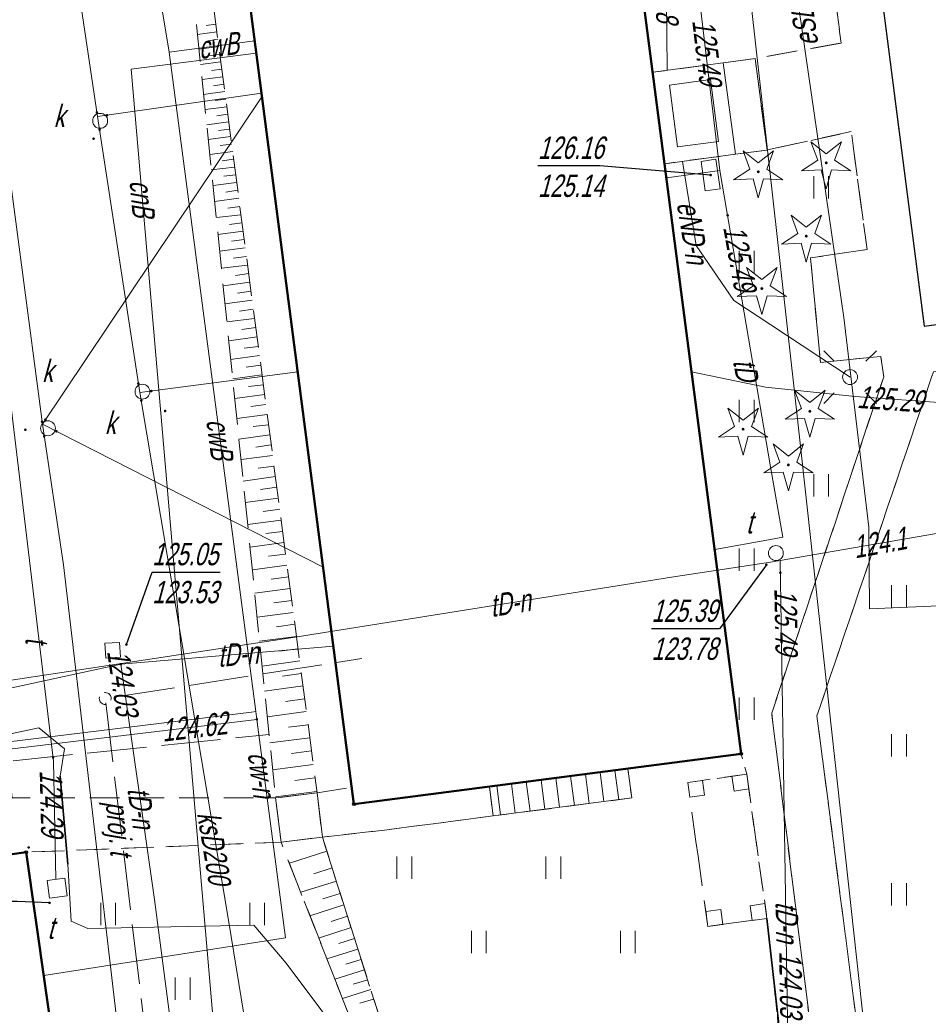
# Model space of a CAD drawing. Extents: x 7463256 to 7464485, y 5957341 to 5958260.
# Tile 28 of 256: x 7463407 to 7463438, y 5957453 to 5957486. Entities that reach past the tile are written whole.
import ezdxf
from ezdxf.enums import TextEntityAlignment as Align

# ---------------------------------------------------------------- set-up
doc = ezdxf.new("R2010")
doc.units = 0
doc.header["$MEASUREMENT"] = 0
for name, pattern in [('1.5_0.5', [2, 1.5, -0.5]), ('ib10_500', [1, 0.5, -0.5]), ('mz1.0_0.5', [1.5, 1, -0.5]), ('mz1.25_0.5', [1.75, 1.25, -0.5]), ('mz2.0_0.5', [2.5, 2, -0.5])]:
    doc.linetypes.add(name, pattern=pattern)
doc.layers.get('0').update_dxf_attribs({"color": 2, "linetype": 'CONTINUOUS', "lineweight": 5})
for name, color, linetype in [('000 Inne (niezydentyfikowane)', 7, 'CONTINUOUS'), ('312-Budynek (powierzchnia)', 7, 'CONTINUOUS'), ('352-schody (powierzchnia)', 7, 'CONTINUOUS'), ('chodnik (powierzchnia)', 7, 'CONTINUOUS'), ('drzewo iglaste (punkt)', 7, 'CONTINUOUS'), ('jezdnia (powierzchnia)', 7, 'CONTINUOUS'), ('kanalizacja kablowa (sieć telekomunikacyjna) (linia)', 7, 'CONTINUOUS'), ('krawężnik (linia)', 7, 'CONTINUOUS'), ('latarnia na słupie lub maszcie (punkt)', 7, 'CONTINUOUS'), ('ogrodzenie trwałe (linia)', 7, 'CONTINUOUS'), ('przewód ciepłowniczy (linia)', 7, 'CONTINUOUS'), ('przewód ciepłowniczy (linia)-Atr1', 7, 'CONTINUOUS'), ('przewód ciepłowniczy - projektowany lub w budowie (linia) - ob. projektowany', 7, 'CONTINUOUS'), ('przewód elektroenergetyczny (linia)', 7, 'CONTINUOUS'), ('przewód elektroenergetyczny (linia)-Atr1', 7, 'CONTINUOUS'), ('przewód kanalizacyjny (linia)', 7, 'CONTINUOUS'), ('przewód kanalizacyjny (linia)-Atr1', 7, 'CONTINUOUS'), ('przewód telekomunikacyjny (linia)', 7, 'CONTINUOUS'), ('przewód telekomunikacyjny (linia)-Atr1', 7, 'CONTINUOUS'), ('przewód telekomunikacyjny - projektowany lub w budowie (linia) - ob. projektowany', 7, 'CONTINUOUS'), ('przewód telekomunikacyjny - projektowany lub w budowie (linia) - ob. projektowany-Atr1', 7, 'CONTINUOUS'), ('Punkt budynku', 7, 'CONTINUOUS'), ('punkt o określonej wysokości (sieć ciepłownicza)', 7, 'CONTINUOUS'), ('punkt o określonej wysokości (sieć ciepłownicza)-Atr2', 7, 'CONTINUOUS'), ('punkt o określonej wysokości (sieć elektroenergetyczna)-Atr2', 7, 'CONTINUOUS'), ('punkt o określonej wysokości (sieć kanalizacyjna)', 7, 'CONTINUOUS'), ('punkt o określonej wysokości (sieć telekomunikacyjna)', 7, 'CONTINUOUS'), ('punkt o określonej wysokości (sieć telekomunikacyjna)-Atr2', 7, 'CONTINUOUS'), ('punkt o określonej wysokości (sieć telekomunikacyjna)-Atr3', 7, 'CONTINUOUS'), ('punkt wysokościowy sztuczny', 7, 'CONTINUOUS'), ('rura ochronna - przewód elektroenergetyczny (linia)', 7, 'CONTINUOUS'), ('schody w ciągu komunikacyjnym', 7, 'CONTINUOUS'), ('skarpa nieumocniona (powierzchnia)', 7, 'CONTINUOUS'), ('studzienka - przewód telekomunikacyjny (powierzchnia)', 7, 'CONTINUOUS'), ('studzienka - przewód telekomunikacyjny (powierzchnia)-Atr17', 7, 'CONTINUOUS'), ('studzienka kwadratowa - przewód telekomunikacyjny (punkt)', 7, 'CONTINUOUS'), ('studzienka okrągła - przewód kanalizacyjny (punkt)', 7, 'CONTINUOUS'), ('studzienka okrągła - przewód kanalizacyjny (punkt)-Atr17', 7, 'CONTINUOUS'), ('studzienka prostokątna - przewód telekomunikacyjny (punkt)', 7, 'CONTINUOUS'), ('słup (punkt)', 7, 'CONTINUOUS'), ('taras (powierzchnia)', 7, 'CONTINUOUS'), ('trawnik (powierzchnia)', 7, 'CONTINUOUS'), ('trawnik (powierzchnia) - symbol', 7, 'CONTINUOUS'), ('urządzenie techniczne projektowane lub w budowie (sieć telekomunikacyjna) - punkt - ob. projektowany', 7, 'CONTINUOUS'), ('wiata (powierzchnia)', 7, 'CONTINUOUS'), ('wiata (powierzchnia) - symbol', 7, 'CONTINUOUS'), ('właz okrągły - siec telekomunikacyjna (punkt)', 7, 'CONTINUOUS'), ('właz okrągły - siec telekomunikacyjna (punkt)-Atr17', 7, 'CONTINUOUS')]:
    doc.layers.add(name, color=color, linetype=linetype)
doc.styles.get("Standard").update_dxf_attribs({"font": 'txt', "width": 0.75})
doc.linetypes.add('902-500', pattern='A,3.75,0,[1,ksztalty.shx,S=0.5,R=0,X=0,Y=0],3.75', length=7.5)

# ---------------------------------------------------------------- blocks, each defined once
blk = doc.blocks.new('PW01')
at = {"linetype": 'Continuous', "lineweight": 13}
h = blk.add_hatch(color=0, dxfattribs=at)
edge = h.paths.add_edge_path()
edge.add_arc((0, 0), 0.045, 0, 360)
blk = doc.blocks.new('PW02')
at = {"linetype": 'Continuous', "lineweight": 13}
h = blk.add_hatch(color=0, dxfattribs=at)
edge = h.paths.add_edge_path()
edge.add_arc((0, 0), 0.045, 0, 360)
blk = doc.blocks.new('US15')
at = {"color": 0, "linetype": 'Continuous', "lineweight": 13}
blk.add_circle((0, 0), 0.25, dxfattribs=at)
blk = doc.blocks.new('US15A')
at = {"color": 0, "linetype": 'Continuous', "lineweight": 0}
blk.add_lwpolyline([(-0.25, -0.25), (0.25, -0.25), (0.25, 0.25), (-0.25, 0.25)], close=True, dxfattribs=at)
blk = doc.blocks.new('US15B')
at = {"color": 0, "linetype": 'Continuous', "lineweight": 0}
blk.add_lwpolyline([(-0.5, -0.25), (0.5, -0.25), (0.5, 0.25), (-0.5, 0.25)], close=True, dxfattribs=at)
blk = doc.blocks.new('OP011')
at = {"linetype": 'Continuous', "lineweight": 13}
h = blk.add_hatch(color=0, dxfattribs=at)
edge = h.paths.add_edge_path()
edge.add_arc((0, 0), 0.05, 0, 360)
at = {"color": 0, "linetype": 'Continuous', "lineweight": 13}
for p, q in [((-0.283, 0.093), (-0.512, 0.706)), ((-0.512, 0.706), (0, 0.299)), ((0, 0.299), (0.512, 0.706)), ((0.512, 0.706), (0.283, 0.093)), ((-0.828, -0.268), (-0.283, 0.093)), ((0.283, 0.093), (0.828, -0.268)), ((-0.175, -0.24), (-0.828, -0.268)), ((0, -0.87), (-0.175, -0.24)), ((0.175, -0.24), (0, -0.87)), ((0.828, -0.268), (0.175, -0.24))]:
    blk.add_line(p, q, dxfattribs=at)
blk = doc.blocks.new('US22')
at = {"color": 0, "linetype": 'Continuous', "lineweight": 13}
blk.add_circle((0, 0), 0.25, dxfattribs=at)
blk = doc.blocks.new('SM04')
at = {"color": 0, "linetype": 'Continuous', "lineweight": 13}
blk.add_circle((0, 0), 0.25, dxfattribs=at)
blk = doc.blocks.new('SM011')
at = {"color": 0, "linetype": 'Continuous', "lineweight": 13}
for p, q in [((-0.53, 0.531), (-0.883, 0.884)), ((0.531, 0.531), (0.884, 0.884)), ((-0.53, -0.53), (-0.883, -0.883)), ((0.531, -0.53), (0.884, -0.883))]:
    blk.add_line(p, q, dxfattribs=at)
blk = doc.blocks.new('TU04')
at = {"color": 0, "linetype": 'Continuous', "lineweight": 13}
for p, q in [((0, 0), (0, 0.75)), ((0.5, 0), (0.5, 0.75))]:
    blk.add_line(p, q, dxfattribs=at)
blk = doc.blocks.new('IB10')
at = {"color": 0, "linetype": 'Continuous', "lineweight": 13}
for p, q in [((0, 0), (0, 0.5)), ((0, 0.5), (0.5, 0.5)), ((0.5, 0), (0.5, 0.5)), ((0, 0), (0.5, 0))]:
    blk.add_line(p, q, dxfattribs=at)
blk = doc.blocks.new('US01P')
at = {"color": 0, "linetype": 'Continuous', "lineweight": 13}
for points in [[(0.082, 0.181), (0.072, 0.186), (0.034, 0.197), (-0.006, 0.2), (-0.046, 0.194), (-0.084, 0.182), (-0.118, 0.161), (-0.148, 0.135), (-0.172, 0.103), (-0.189, 0.066), (-0.198, 0.028), (-0.2, -0.001)], [(-0.082, -0.182), (-0.061, -0.191), (-0.022, -0.199), (0.018, -0.199), (0.057, -0.192), (0.094, -0.177), (0.127, -0.155), (0.155, -0.126), (0.177, -0.093), (0.192, -0.056), (0.199, -0.016), (0.2, 0)]]:
    blk.add_lwpolyline(points, dxfattribs=at)
blk = doc.blocks.new('PUNKTBUD')
at = {"color": 0}
blk.add_circle((0, 0), 0.045, dxfattribs=at)

msp = doc.modelspace()

# ---------------------------------------------------------------- linework, layer by layer
at = {"layer": '000 Inne (niezydentyfikowane)', "color": 7, "linetype": 'Continuous', "lineweight": 13}
for p, q in [((7463413.76, 5957485.43), (7463413.44, 5957485.39)), ((7463413.8, 5957485.18), (7463413.15, 5957485.09)), ((7463413.83, 5957484.93), (7463413.5, 5957484.88)), ((7463413.86, 5957484.68), (7463413.2, 5957484.59)), ((7463413.9, 5957484.42), (7463413.56, 5957484.38)), ((7463413.93, 5957484.17), (7463413.25, 5957484.08)), ((7463413.96, 5957483.92), (7463413.62, 5957483.88)), ((7463414, 5957483.67), (7463413.3, 5957483.58)), ((7463414.03, 5957483.42), (7463413.68, 5957483.37)), ((7463414.06, 5957483.17), (7463413.35, 5957483.07)), ((7463414.1, 5957482.92), (7463413.74, 5957482.87)), ((7463414.13, 5957482.66), (7463413.4, 5957482.57)), ((7463414.16, 5957482.41), (7463413.8, 5957482.36)), ((7463414.19, 5957482.16), (7463413.46, 5957482.06)), ((7463414.23, 5957481.91), (7463413.85, 5957481.86)), ((7463414.26, 5957481.66), (7463413.51, 5957481.56)), ((7463414.29, 5957481.41), (7463413.91, 5957481.36)), ((7463414.33, 5957481.16), (7463413.56, 5957481.06)), ((7463414.36, 5957480.9), (7463413.97, 5957480.85)), ((7463414.39, 5957480.64), (7463413.61, 5957480.54)), ((7463414.43, 5957480.38), (7463414.03, 5957480.33)), ((7463414.46, 5957480.12), (7463413.67, 5957480.02)), ((7463414.53, 5957479.59), (7463413.72, 5957479.48)), ((7463414.5, 5957479.86), (7463414.1, 5957479.8)), ((7463414.57, 5957479.32), (7463414.16, 5957479.26)), ((7463414.6, 5957479.04), (7463413.78, 5957478.94)), ((7463414.64, 5957478.77), (7463414.22, 5957478.71)), ((7463414.68, 5957478.49), (7463413.83, 5957478.38)), ((7463414.75, 5957477.93), (7463413.89, 5957477.81)), ((7463414.71, 5957478.21), (7463414.29, 5957478.15)), ((7463414.79, 5957477.64), (7463414.35, 5957477.58)), ((7463414.83, 5957477.35), (7463413.95, 5957477.24)), ((7463414.87, 5957477.06), (7463414.42, 5957477)), ((7463414.9, 5957476.77), (7463414.01, 5957476.65)), ((7463414.94, 5957476.47), (7463414.49, 5957476.41)), ((7463414.98, 5957476.17), (7463414.07, 5957476.05)), ((7463415.02, 5957475.87), (7463414.56, 5957475.8)), ((7463415.06, 5957475.56), (7463414.13, 5957475.44)), ((7463415.1, 5957475.25), (7463414.63, 5957475.19)), ((7463415.15, 5957474.94), (7463414.2, 5957474.81)), ((7463415.19, 5957474.62), (7463414.71, 5957474.56)), ((7463415.23, 5957474.31), (7463414.26, 5957474.18)), ((7463415.27, 5957473.99), (7463414.78, 5957473.92)), ((7463415.31, 5957473.66), (7463414.33, 5957473.53)), ((7463415.36, 5957473.33), (7463414.86, 5957473.27)), ((7463415.4, 5957473), (7463414.4, 5957472.87)), ((7463415.44, 5957472.67), (7463414.94, 5957472.6)), ((7463415.49, 5957472.33), (7463414.47, 5957472.2)), ((7463415.53, 5957471.99), (7463415.02, 5957471.93)), ((7463415.58, 5957471.65), (7463414.54, 5957471.51)), ((7463415.62, 5957471.31), (7463415.1, 5957471.24)), ((7463415.67, 5957470.96), (7463414.61, 5957470.82)), ((7463415.72, 5957470.6), (7463415.18, 5957470.53)), ((7463415.76, 5957470.25), (7463414.68, 5957470.1)), ((7463415.81, 5957469.89), (7463415.26, 5957469.81)), ((7463415.86, 5957469.52), (7463414.75, 5957469.38)), ((7463415.91, 5957469.16), (7463415.35, 5957469.08)), ((7463415.95, 5957468.79), (7463414.83, 5957468.64)), ((7463416, 5957468.41), (7463415.44, 5957468.34)), ((7463416.05, 5957468.04), (7463414.91, 5957467.88)), ((7463416.1, 5957467.65), (7463415.53, 5957467.58)), ((7463416.15, 5957467.27), (7463414.99, 5957467.12)), ((7463416.21, 5957466.88), (7463415.62, 5957466.8)), ((7463416.26, 5957466.49), (7463415.07, 5957466.33)), ((7463416.31, 5957466.09), (7463415.71, 5957466.01)), ((7463416.36, 5957465.69), (7463415.15, 5957465.53)), ((7463416.41, 5957465.29), (7463415.8, 5957465.21)), ((7463416.47, 5957464.88), (7463415.23, 5957464.72)), ((7463416.52, 5957464.47), (7463415.9, 5957464.39)), ((7463416.58, 5957464.06), (7463415.32, 5957463.89)), ((7463416.63, 5957463.64), (7463416, 5957463.55)), ((7463416.69, 5957463.22), (7463415.4, 5957463.05)), ((7463416.74, 5957462.79), (7463416.1, 5957462.7)), ((7463416.8, 5957462.36), (7463415.49, 5957462.19)), ((7463416.86, 5957461.92), (7463416.2, 5957461.84)), ((7463416.92, 5957461.48), (7463415.58, 5957461.31)), ((7463416.97, 5957461.04), (7463416.3, 5957460.95)), ((7463417.03, 5957460.59), (7463415.67, 5957460.41)), ((7463417.09, 5957460.14), (7463416.41, 5957460.05)), ((7463417.15, 5957459.68), (7463415.77, 5957459.5)), ((7463417.49, 5957457.67), (7463416.23, 5957457.27)), ((7463417.67, 5957457.12), (7463417.05, 5957456.92)), ((7463417.81, 5957456.67), (7463416.61, 5957456.3)), ((7463417.94, 5957456.26), (7463417.35, 5957456.08)), ((7463418.06, 5957455.87), (7463416.92, 5957455.51)), ((7463418.18, 5957455.49), (7463417.63, 5957455.31)), ((7463418.3, 5957455.11), (7463417.21, 5957454.76)), ((7463418.42, 5957454.74), (7463417.89, 5957454.58)), ((7463418.53, 5957454.39), (7463417.49, 5957454.06)), ((7463418.64, 5957454.04), (7463418.13, 5957453.88)), ((7463418.75, 5957453.69), (7463417.76, 5957453.38)), ((7463418.86, 5957453.36), (7463418.37, 5957453.21)), ((7463418.96, 5957453.03), (7463418.01, 5957452.73)), ((7463419.06, 5957452.71), (7463418.6, 5957452.57))]:
    msp.add_line(p, q, dxfattribs=at)
at = {"layer": '312-Budynek (powierzchnia)', "color": 7, "linetype": 'Continuous', "lineweight": 50, "flags": 128}
for points in [[(7463425.01, 5957510.12), (7463431.4, 5957460.94)], [(7463418.4, 5957459.25), (7463412.01, 5957508.45)], [(7463431.4, 5957460.94), (7463418.4, 5957459.25)], [(7463394.62, 5957455.81), (7463407.4, 5957457.64)], [(7463407.4, 5957457.64), (7463412.56, 5957421.28)]]:
    msp.add_lwpolyline(points, dxfattribs=at)
at = {"layer": '352-schody (powierzchnia)', "color": 7, "linetype": 'Continuous', "lineweight": 18, "flags": 128}
for points in [[(7463432.27, 5957481.21), (7463431.2, 5957481.07), (7463430.79, 5957484.14), (7463431.86, 5957484.28)], [(7463432.27, 5957481.21), (7463431.2, 5957481.07), (7463430.79, 5957484.14), (7463431.86, 5957484.28)], [(7463427.72, 5957459.46), (7463423.07, 5957458.86), (7463422.95, 5957459.84), (7463427.59, 5957460.44)], [(7463427.72, 5957459.46), (7463423.07, 5957458.86), (7463422.95, 5957459.84), (7463427.59, 5957460.44)]]:
    msp.add_lwpolyline(points, close=True, dxfattribs=at)
for points in [[(7463431.933, 5957481.166), (7463431.928, 5957481.165)], [(7463425.176, 5957460.128), (7463425.302, 5957459.148)], [(7463425.672, 5957460.192), (7463425.797, 5957459.212)], [(7463426.168, 5957460.256), (7463426.293, 5957459.276)], [(7463426.663, 5957460.32), (7463426.789, 5957459.34)], [(7463427.159, 5957460.384), (7463427.285, 5957459.404)], [(7463423.192, 5957459.871), (7463423.318, 5957458.892)], [(7463423.688, 5957459.935), (7463423.814, 5957458.956)], [(7463424.184, 5957460), (7463424.31, 5957459.02)], [(7463424.68, 5957460.064), (7463424.806, 5957459.084)]]:
    msp.add_lwpolyline(points, dxfattribs=at)
at = {"layer": 'chodnik (powierzchnia)', "color": 7, "linetype": 'mz1.0_0.5', "lineweight": 18, "flags": 128}
for points in [[(7463445.75, 5957498.83), (7463448.8, 5957499.45), (7463452.23, 5957512.33), (7463455.11, 5957523.13), (7463454.05, 5957524.28), (7463440.57, 5957522.28), (7463440.12, 5957521.69), (7463439.86, 5957520.84), (7463439.85, 5957520.02), (7463438.85, 5957519.83), (7463438.92, 5957521.22), (7463439.26, 5957522.18), (7463439.84, 5957522.97), (7463440.27, 5957523.26), (7463454.47, 5957525.36), (7463455.66, 5957524.38), (7463456.51, 5957523.19), (7463456.62, 5957522.72), (7463448.75, 5957493.58), (7463451.12, 5957475.5), (7463437.85, 5957473.77), (7463433.94, 5957462.22), (7463435.56, 5957449.69), (7463433.99, 5957449.58), (7463432.42, 5957462.31), (7463436.18, 5957473.6), (7463436.08, 5957474.28), (7463434.06, 5957474.08), (7463433.72, 5957477.59), (7463435.62, 5957477.87), (7463435.09, 5957481.83), (7463432.27, 5957481.21), (7463431.86, 5957484.28), (7463434.75, 5957484.8), (7463431.42, 5957510.68), (7463431.13, 5957512.62), (7463430.41, 5957518.67), (7463429.88, 5957519.81), (7463429.03, 5957520.73), (7463427.91, 5957521.34), (7463426.39, 5957521.68), (7463420.12, 5957520.67), (7463375.89, 5957513.74), (7463376.01, 5957515.32), (7463418.79, 5957521.92), (7463421.69, 5957522.49), (7463426.09, 5957523.13), (7463427.78, 5957522.99), (7463429.27, 5957522.42), (7463430.5, 5957521.48), (7463431.44, 5957520.19), (7463431.96, 5957518.66), (7463437.54, 5957475.3), (7463448.6, 5957476.77)], [(7463407.4, 5957457.64), (7463394.62, 5957455.81), (7463395.46, 5957449.91), (7463393.57, 5957449.66), (7463392.93, 5957455.71), (7463383.99, 5957454.26), (7463383.6, 5957456.41), (7463392.69, 5957457.83), (7463392.42, 5957459.31), (7463392.07, 5957461.88), (7463391.5, 5957467.67), (7463393.52, 5957467.87), (7463394.32, 5957461.9), (7463393.6, 5957461.77), (7463394.06, 5957458.64), (7463406.83, 5957460.31), (7463406.93, 5957459.46), (7463415.77, 5957459.46), (7463415.95, 5957457.98)], [(7463417.16, 5957459.63), (7463418.32, 5957459.82), (7463418.4, 5957459.25), (7463422.95, 5957459.84), (7463423.07, 5957458.86), (7463419.42, 5957458.38), (7463417.34, 5957458.15)]]:
    msp.add_lwpolyline(points, close=True, dxfattribs=at)
at = {"layer": 'jezdnia (powierzchnia)', "color": 7, "linetype": '1.5_0.5', "lineweight": 18, "flags": 128}
msp.add_lwpolyline([(7463591.769, 5957590.04), (7463594.62, 5957579.65), (7463594.79, 5957579.07), (7463596.31, 5957573.71), (7463597.08, 5957571.26), (7463598.44, 5957567.63), (7463599.77, 5957563.99), (7463601.39, 5957560.33), (7463603, 5957556.92), (7463604.8, 5957553.45), (7463606.67, 5957549.88), (7463607.91, 5957547.85), (7463608.89, 5957546.32), (7463610.59, 5957543.72), (7463613.11, 5957540.23), (7463614.06, 5957539.06), (7463616.64, 5957535.71), (7463619.11, 5957532.45), (7463621.08, 5957529.83), (7463628.6, 5957519.98), (7463628.85, 5957519.6), (7463629.15, 5957519.23), (7463629.46, 5957518.87), (7463629.77, 5957518.51), (7463630.08, 5957518.15), (7463630.4, 5957517.79), (7463630.71, 5957517.44), (7463631.03, 5957517.09), (7463631.36, 5957516.74), (7463631.69, 5957516.39), (7463632.02, 5957516.05), (7463632.35, 5957515.71), (7463632.67, 5957515.38), (7463632.99, 5957515.05), (7463633.31, 5957514.73), (7463633.64, 5957514.41), (7463633.97, 5957514.1), (7463634.3, 5957513.79), (7463634.64, 5957513.48), (7463634.98, 5957513.18), (7463635.33, 5957512.88), (7463635.68, 5957512.58), (7463636.03, 5957512.29), (7463636.4, 5957511.99), (7463636.78, 5957511.7), (7463637.16, 5957511.42), (7463637.55, 5957511.14), (7463637.94, 5957510.87), (7463638.34, 5957510.6), (7463638.74, 5957510.35), (7463639.14, 5957510.09), (7463639.55, 5957509.85), (7463639.96, 5957509.61), (7463640.38, 5957509.38), (7463642.84, 5957508.24), (7463664.97, 5957492.53), (7463637.77, 5957502.4), (7463635.02, 5957503.55), (7463634.57, 5957503.76), (7463634.12, 5957503.98), (7463633.68, 5957504.22), (7463633.25, 5957504.47), (7463632.83, 5957504.73), (7463632.41, 5957505), (7463632.01, 5957505.29), (7463631.61, 5957505.59), (7463631.22, 5957505.9), (7463630.84, 5957506.22), (7463629.34, 5957507.67), (7463614.31, 5957526.12), (7463607.42, 5957531.18), (7463601.26, 5957534.12), (7463592.11, 5957537.46), (7463582.8, 5957540.04), (7463578.77, 5957540.9), (7463562.61, 5957542.27), (7463545.44, 5957541.57), (7463525.75, 5957538.68), (7463489.6, 5957533.13), (7463485.87, 5957532.52), (7463482.19, 5957530.95), (7463472.45, 5957526.44), (7463471.25, 5957525.52), (7463470.32, 5957524.14), (7463469.89, 5957523.54), (7463467.66, 5957515.23), (7463467.32, 5957515.32), (7463466.99, 5957515.41), (7463466.65, 5957515.5), (7463466.18, 5957513.75), (7463466.52, 5957513.66), (7463466.85, 5957513.57), (7463467.19, 5957513.48), (7463469.89, 5957523.54), (7463463.58, 5957500.08), (7463463.25, 5957500.17), (7463462.92, 5957500.25), (7463462.59, 5957500.34), (7463462.14, 5957498.62), (7463462.47, 5957498.53), (7463462.8, 5957498.45), (7463463.13, 5957498.36), (7463459.63, 5957485.41), (7463458.39, 5957485.74), (7463455.73, 5957476.33), (7463457.09, 5957475.96), (7463463.86, 5957474.19), (7463464.79, 5957477.72), (7463467.83, 5957476.92), (7463467.77, 5957476.7), (7463467.71, 5957476.47), (7463467.66, 5957476.25), (7463468.82, 5957475.94), (7463468.88, 5957476.17), (7463468.93, 5957476.4), (7463468.99, 5957476.62), (7463469.28, 5957476.55), (7463469.96, 5957476.37), (7463470.75, 5957479.31), (7463471.02, 5957479.24), (7463471.29, 5957479.17), (7463471.56, 5957479.1), (7463471.83, 5957479.03), (7463469.83, 5957470.77), (7463468.39, 5957465.19), (7463471.46, 5957464.38), (7463467.55, 5957451.02), (7463465.51, 5957447), (7463462.32, 5957444.2), (7463449.04, 5957441.48), (7463441.03, 5957432.97), (7463438.44, 5957432.79), (7463435.93, 5957446.13), (7463438.61, 5957447.13), (7463439.57, 5957448.35), (7463450.04, 5957473.65), (7463451.08, 5957474.98), (7463451.12, 5957475.5), (7463448.75, 5957493.58), (7463456.62, 5957522.72), (7463456.51, 5957523.19), (7463455.66, 5957524.38), (7463454.47, 5957525.36), (7463440.27, 5957523.26), (7463439.84, 5957522.97), (7463439.26, 5957522.18), (7463438.92, 5957521.22), (7463438.85, 5957519.83), (7463439.85, 5957520.02), (7463442.8, 5957520.53), (7463445.75, 5957498.83), (7463448.6, 5957476.77), (7463437.54, 5957475.3), (7463431.96, 5957518.66), (7463431.44, 5957520.19), (7463430.5, 5957521.48), (7463429.27, 5957522.42), (7463427.78, 5957522.99), (7463426.09, 5957523.13), (7463421.69, 5957522.49), (7463418.79, 5957521.92), (7463376.01, 5957515.32), (7463334.96, 5957509.14), (7463334.47, 5957515.53), (7463334.26, 5957521.17), (7463334.04, 5957522.29), (7463334.48, 5957520.99), (7463334.79, 5957520.19), (7463335.34, 5957519.65), (7463336.05, 5957519.42), (7463337.13, 5957519.61), (7463338.12, 5957520.23), (7463338.91, 5957521.17), (7463339.69, 5957522.36), (7463342.64, 5957522.54), (7463343.21, 5957521.22), (7463343.94, 5957520.24), (7463344.8, 5957519.42), (7463345.72, 5957518.76), (7463346.74, 5957518.19), (7463347.84, 5957517.75), (7463348.77, 5957517.46), (7463382.62, 5957522.66), (7463407.52, 5957526.48), (7463412.42, 5957527.23), (7463432.39, 5957530.36), (7463438.28, 5957531.28), (7463439.27, 5957531.43), (7463440.77, 5957531.67), (7463463.05, 5957535.17), (7463469.41, 5957536.19), (7463485.95, 5957538.82), (7463487.91, 5957539.15), (7463505.7, 5957542.11), (7463506.8, 5957542.48), (7463507.91, 5957543.56), (7463509.24, 5957545.81), (7463509.79, 5957547.9), (7463514.89, 5957549.48), (7463515.34, 5957548.02), (7463516.02, 5957546.59), (7463516.84, 5957545.44), (7463517.92, 5957544.71), (7463519.34, 5957544.39), (7463529.12, 5957545.81), (7463536.72, 5957547.02), (7463542.97, 5957547.77), (7463550.75, 5957548.47), (7463557.74, 5957548.84), (7463562.91, 5957548.67), (7463569.76, 5957548.4), (7463579.41, 5957548.08), (7463582.97, 5957549.54), (7463585.43, 5957551.54), (7463587.37, 5957553.5), (7463588.97, 5957555.95), (7463589.14, 5957555.59), (7463589.64, 5957556.42), (7463590.36, 5957558.13), (7463590.82, 5957559.79), (7463591.1, 5957561.3), (7463591.18, 5957562.71), (7463591.21, 5957564.41), (7463590.65, 5957566.85), (7463589.9, 5957570.06), (7463589.09, 5957573.66), (7463588.01, 5957579.07), (7463587.09, 5957582.93), (7463585.652, 5957589.138)], dxfattribs=at)
at = {"layer": 'kanalizacja kablowa (sieć telekomunikacyjna) (linia)', "color": 30, "linetype": 'Continuous', "lineweight": 18, "flags": 128}
for points in [[(7463429.73, 5957473.76), (7463432.21, 5957473.25), (7463435.22, 5957472.94), (7463438.34, 5957472.71), (7463449.86, 5957474.25), (7463456.65, 5957475.47), (7463457.36, 5957475.89)], [(7463457.36, 5957475.89), (7463456.65, 5957475.47), (7463449.86, 5957474.25), (7463438.34, 5957472.71), (7463435.22, 5957472.94), (7463432.21, 5957473.25), (7463429.73, 5957473.76)]]:
    msp.add_lwpolyline(points, dxfattribs=at)
at = {"layer": 'krawężnik (linia)', "color": 7, "linetype": 'Continuous', "lineweight": 25, "flags": 128}
msp.add_lwpolyline([(7463431.96, 5957518.66), (7463437.54, 5957475.3), (7463448.6, 5957476.77), (7463445.75, 5957498.83)], dxfattribs=at)
at = {"layer": 'ogrodzenie trwałe (linia)', "color": 7, "linetype": '902-500', "lineweight": 35, "flags": 128}
msp.add_lwpolyline([(7463431.12, 5957444.94), (7463433.13, 5957447.71), (7463432.26, 5957455.42)], dxfattribs=at)
at = {"layer": 'przewód ciepłowniczy (linia)', "color": 212, "linetype": 'Continuous', "lineweight": 18, "flags": 128}
for points in [[(7463408.05, 5957509.53), (7463408.96, 5957504.02), (7463412.2, 5957484.5), (7463415.1, 5957462.36), (7463415.14, 5957462.1)], [(7463415.07, 5957484.88), (7463412.2, 5957484.5)], [(7463416.2, 5957389.62), (7463419.92, 5957390.07), (7463416.81, 5957415.67), (7463410.92, 5957483.92), (7463415.12, 5957484.46)], [(7463415.1, 5957462.36), (7463414.96, 5957462.34), (7463403.15, 5957460.9), (7463398.14, 5957460.34), (7463398.53, 5957456.78), (7463398.57, 5957456.38)], [(7463415.14, 5957462.1), (7463403.47, 5957460.7), (7463398.47, 5957460.13), (7463398.79, 5957456.81), (7463398.83, 5957456.41)], [(7463407.99, 5957453.5), (7463416.1, 5957454.77), (7463415.14, 5957462.1)]]:
    msp.add_lwpolyline(points, dxfattribs=at)
at = {"layer": 'przewód ciepłowniczy - projektowany lub w budowie (linia) - ob. projektowany', "color": 212, "linetype": 'mz2.0_0.5', "lineweight": 18, "flags": 128}
msp.add_lwpolyline([(7463398.3, 5957456.48), (7463397.84, 5957459.78), (7463415.55, 5957461.59)], dxfattribs=at)
at = {"layer": 'przewód elektroenergetyczny (linia)', "color": 1, "linetype": 'Continuous', "lineweight": 18, "flags": 128}
for points in [[(7463431.94, 5957497.92), (7463432.39, 5957493.3), (7463432.74, 5957489.7), (7463432.39, 5957489.5), (7463428.88, 5957487.53), (7463428.91, 5957483.89)], [(7463442.82, 5957460.64), (7463441.08, 5957461.13), (7463441.48, 5957458.85), (7463443.75, 5957458.9), (7463443.49, 5957460.58), (7463444.65, 5957461.96), (7463443.46, 5957466.14), (7463435.7, 5957465.81), (7463435.68, 5957468.55), (7463434.84, 5957475.59), (7463432.95, 5957488.62)], [(7463429.43, 5957480.83), (7463429.89, 5957478.01), (7463431.15, 5957476.16), (7463432.39, 5957475.34), (7463435.05, 5957473.59)], [(7463404.76, 5957461.17), (7463407.82, 5957461.82), (7463408.68, 5957461.11), (7463408.54, 5957460.19), (7463408.8, 5957457.24), (7463408.91, 5957455.33), (7463409.47, 5957455.08), (7463415.04, 5957455.19), (7463416.12, 5957453.92), (7463417.56, 5957452), (7463419.11, 5957449.93), (7463420.86, 5957448.87), (7463422.98, 5957447.96), (7463425.48, 5957448.46), (7463427.25, 5957448.82), (7463428.46, 5957448.9), (7463432.38, 5957449.01), (7463432.96, 5957449.03), (7463436.15, 5957448.99), (7463437.07, 5957448.77), (7463438.14, 5957447.73)]]:
    msp.add_lwpolyline(points, dxfattribs=at)
at = {"layer": 'przewód kanalizacyjny (linia)', "color": 34, "linetype": 'Continuous', "lineweight": 18, "flags": 128}
for points in [[(7463407.94, 5957472.01), (7463406.53, 5957482.7), (7463404.9, 5957494.67), (7463412.9, 5957501.53)], [(7463413.15, 5957499.66), (7463407.54, 5957498.84), (7463408.85, 5957488.66), (7463409.79, 5957482.33), (7463411.21, 5957473.07), (7463414.2, 5957455.29), (7463415.27, 5957448.7), (7463428.63, 5957449.65)], [(7463427.46, 5957491.26), (7463430.49, 5957497.07), (7463431.74, 5957485.99), (7463432.39, 5957480.21), (7463433.25, 5957472.49), (7463435.73, 5957449.93)], [(7463415.31, 5957482.99), (7463407.94, 5957472.01)], [(7463415.3, 5957483.12), (7463409.79, 5957482.33)], [(7463416.51, 5957473.76), (7463411.21, 5957473.07)], [(7463414.12, 5957419.44), (7463413.08, 5957429.25), (7463411.5, 5957443.5), (7463410.46, 5957451.8), (7463408.65, 5957467.29), (7463407.94, 5957472.01)], [(7463417.36, 5957467.21), (7463407.94, 5957472.01)]]:
    msp.add_lwpolyline(points, dxfattribs=at)
at = {"layer": 'przewód telekomunikacyjny (linia)', "color": 30, "linetype": 'Continuous', "lineweight": 18, "flags": 128}
for points in [[(7463432.79, 5957468.21), (7463432.38, 5957470.58), (7463430.68, 5957480.52), (7463429.08, 5957494.01), (7463427.61, 5957507.53), (7463425.95, 5957521.78), (7463424.74, 5957532.02)], [(7463408.39, 5957456.73), (7463408.31, 5957460.7), (7463406.77, 5957473.61), (7463405.5, 5957483.49), (7463404.12, 5957494), (7463402.74, 5957503.52)], [(7463428.89, 5957480.28), (7463430.68, 5957480.52)], [(7463349.47, 5957455.23), (7463373.8, 5957458.8), (7463386.43, 5957460.64), (7463402.68, 5957462.78), (7463416.43, 5957464.86), (7463429.06, 5957466.87), (7463432.38, 5957467.38), (7463432.7, 5957467.43), (7463438.21, 5957468.38)], [(7463430.51, 5957467.8), (7463432.38, 5957468.14), (7463432.79, 5957468.21)], [(7463409.16, 5957416.63), (7463415.77, 5957417.08), (7463415.25, 5957423.15), (7463414.46, 5957431.17), (7463414.09, 5957435.3), (7463413.2, 5957444.57), (7463423.01, 5957445.57), (7463430.66, 5957446.32), (7463432.38, 5957446.38), (7463433.04, 5957446.4), (7463432.7, 5957467.43)], [(7463410.57, 5957463.95), (7463417.71, 5957464.56)], [(7463335.66, 5957453.07), (7463337.14, 5957453.21), (7463350.69, 5957455.12), (7463353.57, 5957455.6), (7463361.78, 5957456.69), (7463381.5, 5957459.46), (7463394.42, 5957461.18), (7463402.89, 5957462.28), (7463410.57, 5957463.95), (7463411.7, 5957456.05), (7463413.2, 5957444.57)]]:
    msp.add_lwpolyline(points, dxfattribs=at)
at = {"layer": 'przewód telekomunikacyjny - projektowany lub w budowie (linia) - ob. projektowany', "color": 30, "linetype": 'mz2.0_0.5', "lineweight": 18, "flags": 128}
msp.add_lwpolyline([(7463421.63, 5957389.63), (7463416.56, 5957434.82), (7463413.44, 5957434.47), (7463410.05, 5957462.8), (7463418.66, 5957464.14)], dxfattribs=at)
at = {"layer": 'punkt o określonej wysokości (sieć telekomunikacyjna)-Atr2', "color": 7, "flags": 128}
for points in [[(7463430.37, 5957480.37), (7463426.65, 5957480.68), (7463424.575, 5957480.68)], [(7463410.76, 5957464.61), (7463411.63, 5957467.04), (7463413.913, 5957467.04)], [(7463432.24, 5957467.29), (7463430.67, 5957465.14), (7463428.387, 5957465.14)], [(7463408.18, 5957455.94), (7463407.09, 5957455.99), (7463404.786, 5957455.99)]]:
    msp.add_lwpolyline(points, dxfattribs=at)
at = {"layer": 'rura ochronna - przewód elektroenergetyczny (linia)', "color": 1, "linetype": 'Continuous', "lineweight": 35, "flags": 128}
msp.add_lwpolyline([(7463408.8, 5957457.24), (7463408.54, 5957460.19)], dxfattribs=at)
at = {"layer": 'schody w ciągu komunikacyjnym', "color": 7, "linetype": 'Continuous', "lineweight": 18, "flags": 128}
msp.add_lwpolyline([(7463417.34, 5957458.15), (7463415.95, 5957457.98), (7463415.77, 5957459.46), (7463417.16, 5957459.63)], close=True, dxfattribs=at)
msp.add_lwpolyline([(7463417.34, 5957458.15), (7463415.95, 5957457.98), (7463415.77, 5957459.46), (7463417.16, 5957459.63)], close=True, dxfattribs=at)
msp.add_lwpolyline([(7463416.198, 5957458.01), (7463416.196, 5957458.01)], dxfattribs=at)
at = {"layer": 'skarpa nieumocniona (powierzchnia)', "color": 7, "linetype": 'mz1.25_0.5', "lineweight": 18, "flags": 128}
for points in [[(7463417.16, 5957459.63), (7463415.77, 5957459.46), (7463410.82, 5957507.8)], [(7463419.33, 5957451.87), (7463421.19, 5957450.28), (7463425.81, 5957449.25), (7463428.54, 5957449.68), (7463431.9, 5957450.19), (7463432.38, 5957450.14), (7463433.99, 5957449.58), (7463434.36, 5957447.34), (7463432.63, 5957448.2), (7463429.78, 5957448.2), (7463426.2, 5957448.06), (7463421.16, 5957448.65), (7463418.96, 5957450.51), (7463418.24, 5957452.15), (7463415.95, 5957457.98), (7463417.34, 5957458.15)]]:
    msp.add_lwpolyline(points, close=True, dxfattribs=at)
at = {"layer": 'studzienka - przewód telekomunikacyjny (powierzchnia)', "color": 30, "linetype": 'Continuous', "lineweight": 18, "flags": 128}
msp.add_lwpolyline([(7463408.18, 5957456.1), (7463408.1, 5957456.69), (7463408.69, 5957456.77), (7463408.77, 5957456.18)], close=True, dxfattribs=at)
at = {"layer": 'taras (powierzchnia)', "color": 0, "lineweight": 18}
for p, q in [((7463428.43, 5957483.82), (7463430.79, 5957484.14)), ((7463430.79, 5957484.14), (7463431.2, 5957481.07)), ((7463428.83, 5957480.75), (7463428.43, 5957483.82)), ((7463428.99, 5957483.392), (7463430.361, 5957483.577)), ((7463430.361, 5957483.577), (7463430.638, 5957481.499)), ((7463429.261, 5957481.313), (7463428.99, 5957483.392)), ((7463430.638, 5957481.499), (7463429.261, 5957481.313)), ((7463431.2, 5957481.07), (7463428.83, 5957480.75))]:
    msp.add_line(p, q, dxfattribs=at)
at = {"layer": 'trawnik (powierzchnia)', "color": 7, "linetype": 'mz1.0_0.5', "lineweight": 18, "flags": 128}
for points in [[(7463434.75, 5957484.8), (7463431.86, 5957484.28), (7463428.43, 5957483.82), (7463427.46, 5957491.26), (7463425.07, 5957509.65), (7463429.85, 5957510.46), (7463431.42, 5957510.68)], [(7463435.62, 5957477.87), (7463433.72, 5957477.59), (7463434.06, 5957474.08), (7463436.08, 5957474.28), (7463436.18, 5957473.6), (7463432.42, 5957462.31), (7463433.99, 5957449.58), (7463432.84, 5957449.98), (7463432.26, 5957455.42), (7463431.58, 5957460.26), (7463431.4, 5957460.94), (7463428.83, 5957480.75), (7463431.2, 5957481.07), (7463432.27, 5957481.21), (7463435.09, 5957481.83)], [(7463451.08, 5957474.98), (7463450.04, 5957473.65), (7463439.57, 5957448.35), (7463439.35, 5957448.46), (7463435.56, 5957449.69), (7463433.94, 5957462.22), (7463437.85, 5957473.77), (7463451.12, 5957475.5)], [(7463431.58, 5957460.26), (7463429.6, 5957459.98), (7463430.28, 5957455.15), (7463432.26, 5957455.42), (7463432.84, 5957449.98), (7463432.38, 5957450.14), (7463431.9, 5957450.19), (7463428.54, 5957449.68), (7463425.81, 5957449.25), (7463421.19, 5957450.28), (7463419.33, 5957451.87), (7463417.34, 5957458.15), (7463419.42, 5957458.38), (7463423.07, 5957458.86), (7463424.95, 5957459.1), (7463427.72, 5957459.46), (7463427.59, 5957460.44), (7463431.4, 5957460.94)], [(7463418.24, 5957452.15), (7463418.96, 5957450.51), (7463421.16, 5957448.65), (7463426.2, 5957448.06), (7463429.78, 5957448.2), (7463432.63, 5957448.2), (7463433.13, 5957447.71), (7463431.65, 5957445.7), (7463409.52, 5957442.69), (7463407.4, 5957457.64), (7463415.95, 5957457.98)]]:
    msp.add_lwpolyline(points, close=True, dxfattribs=at)
at = {"layer": 'wiata (powierzchnia)', "color": 7, "linetype": 'ib10_500', "lineweight": 18, "flags": 128}
msp.add_lwpolyline([(7463429.6, 5957459.98), (7463430.28, 5957455.15), (7463432.26, 5957455.42), (7463431.58, 5957460.26)], close=True, dxfattribs=at)

# ---------------------------------------------------------------- block references
at = {"layer": 'drzewo iglaste (punkt)', "color": 94, "linetype": 'Continuous', "lineweight": 13}
for p in [(7463434.25, 5957480.78), (7463431.97, 5957480.48), (7463433.58, 5957478.32), (7463432.09, 5957476.56), (7463433.7, 5957472.44), (7463431.46, 5957471.84), (7463432.98, 5957470.64)]:
    msp.add_blockref('OP011', p, dxfattribs=at)
at = {"layer": 'latarnia na słupie lub maszcie (punkt)', "color": 7, "linetype": 'Continuous', "lineweight": 18}
msp.add_blockref('SM011', (7463435.05, 5957473.59), dxfattribs=at)
at = {"layer": 'Punkt budynku', "color": 5, "linetype": 'Continuous', "lineweight": 18}
for p in [(7463431.4, 5957460.94), (7463418.4, 5957459.25), (7463407.4, 5957457.64)]:
    msp.add_blockref('PUNKTBUD', p, dxfattribs=at)
at = {"layer": 'punkt o określonej wysokości (sieć ciepłownicza)', "color": 212, "linetype": 'Continuous', "lineweight": 13}
msp.add_blockref('PW01', (7463415.14, 5957462.1), dxfattribs=at)
at = {"layer": 'punkt o określonej wysokości (sieć kanalizacyjna)', "color": 34, "linetype": 'Continuous', "lineweight": 13}
for p in [(7463409.77, 5957482.47), (7463410.11, 5957482.38), (7463409.86, 5957481.89), (7463409.66, 5957481.59), (7463411.16, 5957473.37), (7463411.6, 5957473.12), (7463411.26, 5957472.8), (7463412.06, 5957472.45), (7463407.93, 5957472.09), (7463408.04, 5957472.16), (7463407.37, 5957471.82), (7463408, 5957471.6), (7463408.41, 5957471.77)]:
    msp.add_blockref('PW01', p, dxfattribs=at)
at = {"layer": 'punkt o określonej wysokości (sieć telekomunikacyjna)', "color": 30, "linetype": 'Continuous', "lineweight": 13}
for p, rotation in [((7463430.37, 5957480.37), 277.99), ((7463432.24, 5957467.29), 282.84), ((7463410.76, 5957464.61), 93.53000000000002)]:
    msp.add_blockref('PW01', p, dxfattribs=dict(at, rotation=rotation))
for p in [(7463430.94, 5957479.02), (7463432.71, 5957467.02), (7463410.57, 5957463.95), (7463408.3, 5957460.82), (7463408.18, 5957455.94), (7463432.91, 5957454.61)]:
    msp.add_blockref('PW01', p, dxfattribs=at)
at = {"layer": 'punkt wysokościowy sztuczny', "color": 7, "linetype": 'Continuous', "lineweight": 13}
msp.add_blockref('PW02', (7463407.48, 5957457.8), dxfattribs=at)
at = {"layer": 'studzienka kwadratowa - przewód telekomunikacyjny (punkt)', "color": 30, "linetype": 'Continuous', "lineweight": 18, "rotation": 93.53000000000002}
msp.add_blockref('US15A', (7463410.3, 5957464.42), dxfattribs=at)
at = {"layer": 'studzienka okrągła - przewód kanalizacyjny (punkt)', "color": 34, "linetype": 'Continuous', "lineweight": 18}
for p in [(7463409.88, 5957482.19), (7463411.3, 5957473.1), (7463408.13, 5957471.87)]:
    msp.add_blockref('US15', p, dxfattribs=at)
at = {"layer": 'studzienka prostokątna - przewód telekomunikacyjny (punkt)', "color": 30, "linetype": 'Continuous', "lineweight": 18, "rotation": 277.99}
msp.add_blockref('US15B', (7463430.37, 5957480.37), dxfattribs=at)
at = {"layer": 'słup (punkt)', "color": 7, "linetype": 'Continuous', "lineweight": 18}
msp.add_blockref('SM04', (7463435.05, 5957473.59), dxfattribs=at)
at = {"layer": 'trawnik (powierzchnia) - symbol', "color": 7, "linetype": 'Continuous', "lineweight": 18}
for p in [(7463433.83, 5957479.58), (7463431.33, 5957477.08), (7463431.33, 5957472.08), (7463433.83, 5957469.58), (7463431.33, 5957467.08), (7463436.44, 5957465.85), (7463431.33, 5957462.08), (7463436.44, 5957460.85), (7463419.84, 5957456.75), (7463424.84, 5957456.75), (7463436.44, 5957455.85), (7463409.9, 5957455.19), (7463414.9, 5957455.19), (7463422.34, 5957454.25), (7463427.34, 5957454.25), (7463412.4, 5957452.69)]:
    msp.add_blockref('TU04', p, dxfattribs=at)
at = {"layer": 'urządzenie techniczne projektowane lub w budowie (sieć telekomunikacyjna) - punkt - ob. projektowany', "color": 30, "linetype": 'Continuous', "lineweight": 18, "rotation": 276.41}
msp.add_blockref('US01P', (7463410.05, 5957462.8), dxfattribs=at)
at = {"layer": 'wiata (powierzchnia) - symbol', "color": 7, "linetype": 'Continuous', "lineweight": 18}
for p, rotation in [((7463431.58, 5957460.26), 188.049), ((7463429.6, 5957459.98), 278.014), ((7463432.26, 5957455.42), 97.99700000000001), ((7463430.28, 5957455.15), 7.765000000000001)]:
    msp.add_blockref('IB10', p, dxfattribs=dict(at, rotation=rotation))
at = {"layer": 'właz okrągły - siec telekomunikacyjna (punkt)', "color": 7, "linetype": 'Continuous', "lineweight": 18, "rotation": 282.84}
msp.add_blockref('US22', (7463432.56, 5957467.68), dxfattribs=at)

# ---------------------------------------------------------------- texts
at = {"layer": 'przewód ciepłowniczy (linia)-Atr1', "color": 212, "oblique": 15, "width": 0.72}
for s, rotation, p in [('cwB', 7.542, (7463413.17, 5957484.63)), ('cnB', -85.068, (7463411.24, 5957480.21)), ('cwB', -82.537, (7463413.81, 5957472.19))]:
    msp.add_text(s, height=0.75, rotation=rotation, dxfattribs=at).set_placement(p, align=Align.MIDDLE_LEFT)
msp.add_text('cw-n', height=0.75, rotation=277.47, dxfattribs=at).set_placement((7463414.83, 5957460.96))
at = {"layer": 'przewód elektroenergetyczny (linia)-Atr1', "color": 1, "oblique": 15, "width": 0.72}
for s, rotation, p in [('eSD', 98.04, (7463433.99, 5957484.75)), ('eND-n', 279.2, (7463429.23, 5957479.42))]:
    msp.add_text(s, height=0.75, rotation=rotation, dxfattribs=at).set_placement(p)
at = {"layer": 'przewód kanalizacyjny (linia)-Atr1', "color": 34, "oblique": 15, "width": 0.72}
msp.add_text('ksD200', height=0.75, rotation=279.46, dxfattribs=at).set_placement((7463413.13, 5957458.94))
at = {"layer": 'przewód telekomunikacyjny (linia)-Atr1', "color": 30, "oblique": 15, "width": 0.72}
for s, rotation, p in [('tD', 280.1, (7463431.12, 5957474.13)), ('t', 276.8, (7463407.36, 5957464.84)), ('tD-n', 270.97, (7463432.55, 5957455.98))]:
    msp.add_text(s, height=0.75, rotation=rotation, dxfattribs=at).set_placement(p)
for rotation, p in [(9.042, (7463422.96, 5957465.9)), (4.883, (7463413.82, 5957464.23)), (-81.86, (7463411.16, 5957459.82))]:
    msp.add_text('tD-n', height=0.75, rotation=rotation, dxfattribs=at).set_placement(p, align=Align.MIDDLE_LEFT)
at = {"layer": 'przewód telekomunikacyjny - projektowany lub w budowie (linia) - ob. projektowany-Atr1', "color": 30, "oblique": 15, "width": 0.72}
msp.add_text('proj. t', height=0.75, rotation=275.39, dxfattribs=at).set_placement((7463410.06, 5957459.32))
at = {"layer": 'punkt o określonej wysokości (sieć ciepłownicza)-Atr2', "color": 212, "oblique": 15, "width": 0.72}
msp.add_text('124.62', height=0.75, rotation=6.841, dxfattribs=at).set_placement((7463411.94, 5957461.72), align=Align.MIDDLE_LEFT)
at = {"layer": 'punkt o określonej wysokości (sieć elektroenergetyczna)-Atr2', "color": 1, "oblique": 15, "width": 0.72}
msp.add_text('125.8', height=0.75, rotation=270.48, dxfattribs=at).set_placement((7463428.53, 5957487.3))
at = {"layer": 'punkt o określonej wysokości (sieć telekomunikacyjna)-Atr2', "color": 30, "oblique": 15, "width": 0.72}
for s, rotation, p in [('125.49', 276.76, (7463429.75, 5957485.55)), ('125.49', 280.1, (7463430.79, 5957478.61)), ('124.1', 10.37, (7463435.22, 5957467.5)), ('125.49', 270.97, (7463432.51, 5957466.49)), ('124.03', 278.27, (7463410.11, 5957464.38)), ('124.29', 271.34, (7463407.85, 5957460.38)), ('124.03', 270.97, (7463432.67, 5957454.31))]:
    msp.add_text(s, height=0.75, rotation=rotation, dxfattribs=at).set_placement(p)
for s, p in [('126.16', (7463424.575, 5957480.688)), ('125.05', (7463411.63, 5957467.048)), ('125.39', (7463428.387, 5957465.147))]:
    msp.add_text(s, height=0.75, dxfattribs=at).set_placement(p, align=Align.BOTTOM_LEFT)
msp.add_text('125.29', height=0.75, rotation=355.784, dxfattribs=at).set_placement((7463435.3, 5957472.93), align=Align.MIDDLE_LEFT)
at = {"layer": 'punkt o określonej wysokości (sieć telekomunikacyjna)-Atr3', "color": 30, "oblique": 15, "width": 0.72}
for s, p in [('125.14', (7463424.575, 5957479.412)), ('123.53', (7463411.63, 5957465.772)), ('123.78', (7463428.387, 5957463.872))]:
    msp.add_text(s, height=0.75, dxfattribs=at).set_placement(p, align=Align.BOTTOM_LEFT)
at = {"layer": 'studzienka - przewód telekomunikacyjny (powierzchnia)-Atr17', "color": 30, "oblique": 15, "width": 0.72}
msp.add_text('t', height=0.75, dxfattribs=at).set_placement((7463408.11, 5957454.73))
at = {"layer": 'studzienka okrągła - przewód kanalizacyjny (punkt)-Atr17', "color": 34, "oblique": 15, "width": 0.72}
for p in [(7463408.32, 5957481.98), (7463407.93, 5957473.42), (7463410.04, 5957471.68)]:
    msp.add_text('k', height=0.75, dxfattribs=at).set_placement(p)
at = {"layer": 'właz okrągły - siec telekomunikacyjna (punkt)-Atr17', "color": 7, "oblique": 15, "width": 0.72}
msp.add_text('t', height=0.75, dxfattribs=at).set_placement((7463431.56, 5957468.34))

doc.saveas('drawing.dxf')
